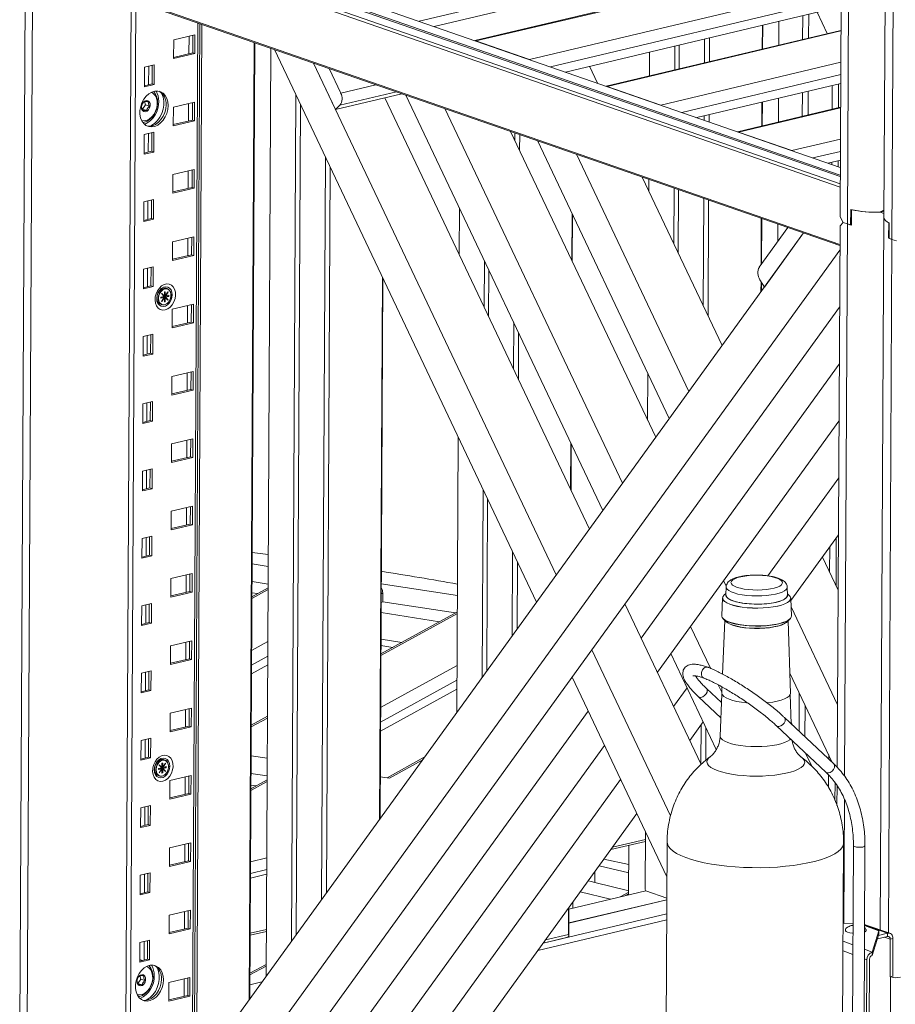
# Model space of a CAD drawing. Header units: millimetres. Extents: x 0 to 420, y 0 to 297.
# Tile 112 of 131: x 332 to 348, y 118 to 135. Entities that reach past the tile are written whole.
import ezdxf

# ---------------------------------------------------------------- set-up
doc = ezdxf.new("R2010")
doc.units = ezdxf.units.MM

msp = doc.modelspace()

# ---------------------------------------------------------------- linework, layer by layer
at = {"color": 7, "linetype": 'Continuous', "lineweight": 18}
for p, q in [((347.455, 137.967), (347.42, 131.263)), ((346.662, 131.999), (333.606, 136.526)), ((346.663, 132.133), (333.835, 136.58)), ((346.661, 131.791), (333.289, 136.427)), ((333.345, 136.464), (346.661, 131.847)), ((346.662, 131.972), (333.56, 136.515)), ((332.519, 136.097), (332.403, 113.879)), ((332.532, 113.911), (332.647, 135.976)), ((333.284, 135.431), (346.656, 130.795)), ((346.656, 130.775), (333.34, 135.391)), ((339.613, 134.577), (343.457, 135.489)), ((344.486, 135.322), (340.319, 134.332)), ((346.658, 131.272), (346.68, 135.435)), ((334.354, 135.04), (334.248, 114.716)), ((341.893, 133.787), (346.677, 134.922)), ((346.435, 134.453), (346.259, 134.823)), ((345.596, 134.254), (345.598, 134.666)), ((346.009, 134.352), (346.012, 134.764)), ((346.113, 134.376), (346.115, 134.789)), ((335.448, 116.374), (335.543, 134.627)), ((335.582, 134.614), (335.487, 116.429)), ((346.675, 134.51), (342.598, 133.542)), ((345.31, 134.598), (345.308, 134.185)), ((345.317, 134.6), (345.315, 134.187)), ((335.092, 134.347), (335.09, 134.021)), ((335.459, 134.434), (335.092, 134.347)), ((335.358, 134.41), (335.356, 134.105)), ((335.421, 134.121), (335.423, 134.425)), ((335.457, 134.108), (335.459, 134.434)), ((336.49, 134.299), (336.403, 117.695)), ((336.413, 117.708), (336.499, 134.296)), ((340.338, 134.326), (341.265, 134.004)), ((344.307, 134.36), (344.305, 133.947)), ((344.392, 134.38), (344.39, 133.967)), ((336.78, 134.199), (336.696, 118.1)), ((341.39, 124.588), (336.839, 134.178)), ((343.351, 134.133), (343.349, 133.72)), ((343.79, 134.237), (343.788, 133.825)), ((343.868, 134.256), (343.866, 133.843)), ((335.09, 134.042), (335.421, 134.121)), ((335.09, 134.021), (335.457, 134.108)), ((335.421, 134.121), (335.457, 134.108)), ((334.585, 133.873), (334.583, 133.528)), ((334.753, 133.913), (334.585, 133.873)), ((334.657, 133.89), (334.656, 133.566)), ((334.715, 133.58), (334.717, 133.904)), ((334.751, 133.568), (334.753, 133.913)), ((337.517, 133.943), (337.899, 133.138)), ((337.517, 133.943), (341.732, 125.061)), ((337.99, 133.422), (337.788, 133.849)), ((342.311, 133.886), (342.45, 133.594)), ((334.583, 133.549), (334.715, 133.58)), ((334.583, 133.528), (334.751, 133.568)), ((334.583, 133.554), (334.591, 133.551)), ((334.715, 133.58), (334.751, 133.568)), ((342.618, 133.535), (343.545, 133.214)), ((344.172, 132.997), (346.671, 133.59)), ((346.106, 133.044), (346.108, 133.456)), ((346.519, 133.142), (346.521, 133.554)), ((346.632, 133.168), (346.634, 133.581)), ((334.599, 133.218), (334.584, 133.277)), ((337.214, 133.388), (337.138, 118.71)), ((337.899, 133.138), (339.051, 133.411)), ((338.756, 133.341), (342.307, 125.857)), ((342.541, 126.18), (339.122, 133.387)), ((345.589, 132.921), (345.591, 133.333)), ((346.003, 133.019), (346.005, 133.432)), ((334.55, 133.142), (334.599, 133.218)), ((334.55, 133.142), (334.622, 133.117)), ((334.599, 133.218), (334.671, 133.193)), ((335.085, 133.178), (335.084, 132.853)), ((335.453, 133.266), (335.085, 133.178)), ((335.351, 133.242), (335.35, 132.937)), ((335.415, 132.952), (335.417, 133.257)), ((335.451, 132.94), (335.453, 133.266)), ((337.291, 133.227), (337.216, 118.818)), ((337.899, 133.138), (337.978, 133.21)), ((339.799, 133.152), (342.883, 126.653)), ((346.668, 133.177), (344.877, 132.752)), ((345.303, 133.265), (345.301, 132.852)), ((345.31, 133.267), (345.308, 132.854)), ((335.084, 132.874), (335.415, 132.952)), ((335.084, 132.853), (335.451, 132.94)), ((335.415, 132.952), (335.451, 132.94)), ((344.3, 133.027), (344.3, 132.952)), ((344.385, 133.047), (344.384, 132.923)), ((334.579, 132.704), (334.577, 132.359)), ((334.747, 132.744), (334.579, 132.704)), ((334.651, 132.721), (334.65, 132.398)), ((334.709, 132.412), (334.711, 132.736)), ((334.745, 132.399), (334.747, 132.744)), ((340.94, 132.756), (343.459, 127.448)), ((341.013, 132.731), (341.012, 132.605)), ((341.097, 132.702), (341.096, 132.429)), ((343.693, 127.772), (341.404, 132.596)), ((344.897, 132.745), (345.824, 132.424)), ((334.577, 132.381), (334.709, 132.412)), ((334.577, 132.359), (334.745, 132.399)), ((334.709, 132.412), (334.745, 132.399)), ((337.725, 132.312), (337.658, 119.429)), ((342.081, 132.361), (344.035, 128.244)), ((346.451, 132.206), (346.664, 132.257)), ((346.627, 132.145), (346.627, 132.248)), ((335.447, 132.097), (335.079, 132.01)), ((335.409, 131.784), (335.411, 132.089)), ((335.445, 131.772), (335.447, 132.097)), ((337.808, 132.136), (337.743, 119.547)), ((346.514, 132.185), (346.514, 132.221)), ((335.079, 132.01), (335.078, 131.684)), ((335.345, 132.073), (335.344, 131.769)), ((343.223, 131.965), (344.61, 129.04)), ((343.34, 131.924), (343.339, 131.72)), ((335.078, 131.706), (335.409, 131.784)), ((335.078, 131.684), (335.445, 131.772)), ((335.409, 131.784), (335.445, 131.772)), ((343.778, 131.773), (343.773, 130.806)), ((343.855, 131.746), (343.849, 130.645)), ((334.741, 131.576), (334.573, 131.536)), ((334.703, 131.244), (334.705, 131.567)), ((334.739, 131.231), (334.741, 131.576)), ((344.293, 131.594), (344.283, 129.73)), ((344.377, 131.565), (344.367, 129.554)), ((334.573, 131.536), (334.571, 131.191)), ((334.645, 131.553), (334.644, 131.229)), ((340.051, 131.428), (340.047, 130.62)), ((346.842, 131.134), (346.844, 131.402)), ((346.859, 131.398), (346.858, 131.13)), ((334.571, 131.212), (334.703, 131.244)), ((334.571, 131.191), (334.739, 131.231)), ((334.703, 131.244), (334.739, 131.231)), ((342.007, 131.325), (342.003, 130.517)), ((342.014, 131.31), (342.01, 130.502)), ((345.292, 131.248), (345.288, 130.446)), ((345.3, 131.245), (345.295, 130.456)), ((346.71, 131.178), (346.658, 131.272)), ((347.421, 131.374), (347.353, 131.358)), ((347.42, 131.263), (347.356, 118.9)), ((345.753, 131.088), (345.257, 130.403)), ((345.578, 130.847), (345.58, 131.148)), ((346.609, 121.721), (346.658, 131.119)), ((346.658, 131.119), (346.71, 131.178)), ((346.71, 131.178), (346.787, 131.151)), ((346.858, 131.138), (346.842, 131.134)), ((347.503, 131.175), (347.502, 130.907)), ((347.512, 130.902), (347.513, 131.17)), ((346.024, 130.994), (334.089, 114.496)), ((335.441, 130.929), (335.073, 130.842)), ((335.339, 130.905), (335.338, 130.6)), ((335.403, 130.616), (335.404, 130.92)), ((335.439, 130.603), (335.441, 130.929)), ((345.345, 130.056), (346.024, 130.994)), ((347.512, 130.91), (347.502, 130.907)), ((347.637, 130.856), (347.559, 130.883)), ((335.073, 130.842), (335.072, 130.516)), ((334.766, 114.261), (346.655, 130.696)), ((335.072, 130.537), (335.403, 130.616)), ((335.072, 130.516), (335.439, 130.603)), ((335.403, 130.616), (335.439, 130.603)), ((334.567, 130.367), (334.565, 130.023)), ((334.735, 130.407), (334.567, 130.367)), ((334.639, 130.385), (334.637, 130.061)), ((334.697, 130.075), (334.699, 130.399)), ((334.733, 130.063), (334.735, 130.407)), ((340.485, 130.513), (340.481, 129.706)), ((338.715, 130.225), (338.666, 120.823)), ((338.722, 130.21), (338.674, 120.833)), ((340.562, 130.352), (340.557, 129.544)), ((334.565, 130.044), (334.697, 130.075)), ((334.565, 130.023), (334.733, 130.063)), ((334.697, 130.075), (334.733, 130.063)), ((334.982, 130.026), (334.959, 130.034)), ((345.267, 130.183), (345.345, 130.056)), ((345.287, 130.151), (345.286, 129.974)), ((345.294, 130.139), (345.293, 129.984)), ((334.927, 129.894), (334.868, 129.88)), ((334.868, 129.876), (334.904, 129.884)), ((334.868, 129.88), (334.868, 129.861)), ((334.868, 129.861), (334.927, 129.875)), ((334.927, 129.875), (334.88, 129.806)), ((334.883, 129.944), (334.881, 129.941)), ((334.881, 129.941), (334.927, 129.894)), ((334.929, 129.897), (334.883, 129.944)), ((334.883, 129.803), (334.929, 129.873)), ((334.904, 129.884), (334.917, 129.88)), ((334.914, 129.879), (334.917, 129.88)), ((334.927, 129.875), (334.914, 129.879)), ((334.917, 129.88), (334.917, 129.879)), ((334.919, 129.888), (334.98, 129.902)), ((334.919, 129.878), (334.919, 129.888)), ((334.919, 129.888), (334.932, 129.883)), ((334.929, 129.897), (334.921, 129.9)), ((334.926, 129.874), (334.929, 129.873)), ((334.93, 129.971), (334.929, 129.897)), ((334.929, 129.873), (334.929, 129.799)), ((334.945, 129.975), (334.93, 129.971)), ((334.93, 129.903), (334.932, 129.903)), ((334.932, 129.905), (334.945, 129.901)), ((334.932, 129.903), (334.932, 129.905)), ((334.934, 129.903), (334.932, 129.903)), ((334.932, 129.883), (334.934, 129.884)), ((334.932, 129.881), (334.932, 129.883)), ((334.945, 129.876), (334.932, 129.881)), ((334.934, 129.903), (334.935, 129.904)), ((334.947, 129.899), (334.934, 129.903)), ((334.934, 129.884), (334.947, 129.879)), ((334.94, 129.878), (334.934, 129.884)), ((334.944, 129.802), (334.945, 129.876)), ((334.945, 129.901), (334.945, 129.975)), ((334.992, 129.97), (334.945, 129.901)), ((334.945, 129.876), (334.991, 129.829)), ((334.947, 129.899), (334.994, 129.968)), ((335.006, 129.913), (334.947, 129.899)), ((334.947, 129.879), (335.006, 129.894)), ((334.993, 129.832), (334.947, 129.879)), ((334.98, 129.902), (334.98, 129.907)), ((334.98, 129.902), (335.006, 129.894)), ((334.991, 129.969), (334.994, 129.968)), ((334.994, 129.968), (334.992, 129.97)), ((335.006, 129.894), (335.006, 129.913)), ((334.864, 129.758), (334.887, 129.75)), ((334.88, 129.806), (334.883, 129.803)), ((334.929, 129.808), (334.944, 129.802)), ((334.929, 129.799), (334.944, 129.802)), ((334.985, 129.835), (334.993, 129.832)), ((334.991, 129.829), (334.993, 129.832)), ((335.435, 129.76), (335.067, 129.673)), ((335.333, 129.736), (335.332, 129.432)), ((335.397, 129.447), (335.398, 129.752)), ((335.433, 129.435), (335.435, 129.76)), ((335.623, 114.464), (346.65, 129.708)), ((335.067, 129.673), (335.066, 129.348)), ((335.066, 129.369), (335.397, 129.447)), ((335.066, 129.348), (335.433, 129.435)), ((335.397, 129.447), (335.433, 129.435)), ((340.996, 129.438), (340.991, 128.63)), ((334.56, 129.199), (334.559, 128.854)), ((334.729, 129.239), (334.56, 129.199)), ((334.633, 129.216), (334.631, 128.893)), ((334.691, 128.907), (334.693, 129.23)), ((334.727, 128.894), (334.729, 129.239)), ((341.079, 129.261), (341.075, 128.454)), ((334.559, 128.875), (334.691, 128.907)), ((334.559, 128.854), (334.727, 128.894)), ((334.691, 128.907), (334.727, 128.894)), ((343.205, 123.964), (346.645, 128.719)), ((335.061, 128.505), (335.06, 128.179)), ((335.428, 128.592), (335.061, 128.505)), ((335.327, 128.568), (335.326, 128.263)), ((335.391, 128.279), (335.392, 128.583)), ((335.427, 128.266), (335.428, 128.592)), ((343.322, 128.553), (343.318, 127.745)), ((335.06, 128.2), (335.391, 128.279)), ((335.06, 128.179), (335.427, 128.266)), ((335.391, 128.279), (335.427, 128.266)), ((334.554, 128.031), (334.553, 127.686)), ((334.723, 128.071), (334.554, 128.031)), ((334.627, 128.048), (334.625, 127.724)), ((334.685, 127.738), (334.687, 128.062)), ((334.721, 127.726), (334.723, 128.071)), ((334.553, 127.707), (334.685, 127.738)), ((334.553, 127.686), (334.721, 127.726)), ((334.685, 127.738), (334.721, 127.726)), ((343.487, 123.372), (346.64, 127.731)), ((335.055, 127.336), (335.053, 127.011)), ((335.422, 127.424), (335.055, 127.336)), ((335.321, 127.4), (335.32, 127.095)), ((335.385, 127.111), (335.386, 127.415)), ((335.421, 127.098), (335.422, 127.424)), ((340.031, 127.453), (340.006, 122.675)), ((341.986, 127.35), (341.982, 126.542)), ((341.993, 127.335), (341.989, 126.527)), ((335.053, 127.011), (335.421, 127.098)), ((335.054, 127.032), (335.385, 127.111)), ((335.385, 127.111), (335.421, 127.098)), ((334.548, 126.862), (334.547, 126.517)), ((334.717, 126.902), (334.548, 126.862)), ((334.621, 126.879), (334.619, 126.556)), ((334.679, 126.57), (334.68, 126.894)), ((334.715, 126.557), (334.717, 126.902)), ((345.406, 125.044), (346.635, 126.743)), ((334.547, 126.539), (334.679, 126.57)), ((334.547, 126.517), (334.715, 126.557)), ((334.679, 126.57), (334.715, 126.557)), ((340.464, 126.538), (340.448, 123.286)), ((340.541, 126.377), (340.526, 123.393)), ((335.049, 126.168), (335.047, 125.842)), ((335.416, 126.255), (335.049, 126.168)), ((335.315, 126.231), (335.313, 125.927)), ((335.379, 125.942), (335.38, 126.247)), ((335.415, 125.93), (335.416, 126.255)), ((335.047, 125.864), (335.379, 125.942)), ((335.047, 125.842), (335.415, 125.93)), ((335.379, 125.942), (335.415, 125.93)), ((345.805, 124.614), (346.63, 125.754)), ((334.542, 125.694), (334.54, 125.349)), ((334.711, 125.734), (334.542, 125.694)), ((334.615, 125.711), (334.613, 125.387)), ((334.673, 125.402), (334.674, 125.725)), ((334.709, 125.389), (334.711, 125.734)), ((346.589, 124.871), (346.593, 125.704)), ((336.734, 125.413), (336.453, 125.451)), ((340.975, 125.463), (340.967, 124.004)), ((346.477, 125.106), (346.48, 125.547)), ((334.54, 125.349), (334.709, 125.389)), ((334.541, 125.37), (334.673, 125.402)), ((334.673, 125.402), (334.709, 125.389)), ((336.733, 125.208), (336.452, 125.252)), ((341.059, 125.287), (341.052, 124.122)), ((346.352, 125.37), (346.625, 124.795)), ((335.41, 125.087), (335.043, 125)), ((335.372, 124.774), (335.374, 125.078)), ((335.409, 124.761), (335.41, 125.087)), ((335.043, 125), (335.041, 124.674)), ((335.309, 125.063), (335.307, 124.758)), ((336.731, 124.902), (336.451, 124.945)), ((340.016, 124.703), (338.695, 124.906)), ((344.638, 124.964), (344.684, 124.867)), ((335.041, 124.695), (335.372, 124.774)), ((335.041, 124.674), (335.409, 124.761)), ((335.372, 124.774), (335.409, 124.761)), ((336.731, 124.838), (336.449, 124.683)), ((336.546, 124.736), (336.45, 124.751)), ((338.719, 124.596), (338.72, 124.749)), ((344.676, 124.736), (344.649, 124.714)), ((344.681, 124.853), (344.675, 124.712)), ((345.746, 124.706), (345.742, 124.847)), ((345.772, 124.708), (345.745, 124.731)), ((334.704, 124.565), (334.536, 124.525)), ((334.667, 124.233), (334.668, 124.557)), ((334.703, 124.221), (334.704, 124.565)), ((338.693, 124.581), (338.719, 124.596)), ((339.983, 124.401), (338.719, 124.596)), ((342.924, 124.557), (344.246, 121.773)), ((344.617, 124.661), (344.604, 124.351)), ((345.813, 124.345), (345.804, 124.654)), ((334.536, 124.525), (334.534, 124.181)), ((334.609, 124.543), (334.607, 124.219)), ((340.015, 124.419), (338.688, 123.689)), ((339.706, 124.249), (338.692, 124.406)), ((345.808, 124.507), (346.614, 122.808)), ((334.534, 124.202), (334.667, 124.233)), ((334.534, 124.181), (334.703, 124.221)), ((334.667, 124.233), (334.703, 124.221)), ((344.657, 124.272), (344.618, 123.34)), ((344.628, 124.3), (344.68, 124.249)), ((345.737, 124.243), (345.789, 124.294)), ((345.799, 123.005), (345.76, 124.266)), ((344.062, 124.168), (344.408, 123.44)), ((335.404, 123.918), (335.037, 123.831)), ((335.303, 123.894), (335.301, 123.59)), ((335.366, 123.605), (335.368, 123.91)), ((335.402, 123.593), (335.404, 123.918)), ((338.69, 123.946), (339.053, 123.89)), ((335.037, 123.831), (335.035, 123.506)), ((338.893, 123.802), (338.689, 123.834)), ((342.348, 123.761), (343.716, 120.88)), ((335.035, 123.527), (335.366, 123.605)), ((335.035, 123.506), (335.402, 123.593)), ((335.366, 123.605), (335.402, 123.593)), ((344.51, 122.031), (343.721, 123.695)), ((334.698, 123.397), (334.53, 123.357)), ((334.603, 123.374), (334.601, 123.051)), ((334.661, 123.065), (334.662, 123.388)), ((334.697, 123.052), (334.698, 123.397)), ((336.442, 123.344), (336.724, 123.499)), ((334.53, 123.357), (334.528, 123.012)), ((343.653, 119.819), (342.007, 123.288)), ((346.524, 121.806), (345.788, 123.357)), ((334.528, 123.033), (334.661, 123.065)), ((334.528, 123.012), (334.697, 123.052)), ((334.661, 123.065), (334.697, 123.052)), ((338.681, 122.35), (340.008, 123.08)), ((343.768, 122.779), (344.002, 123.103)), ((344.602, 122.845), (344.34, 123.091)), ((344.544, 123.153), (344.605, 123.023)), ((344.609, 123.117), (344.605, 123.012)), ((344.203, 122.945), (344.591, 122.58)), ((344.608, 122.992), (344.578, 122.265)), ((345.811, 122.475), (345.795, 122.986)), ((345.947, 122.348), (345.951, 123.014)), ((335.398, 122.75), (335.031, 122.663)), ((335.297, 122.726), (335.295, 122.421)), ((335.36, 122.437), (335.362, 122.741)), ((335.396, 122.424), (335.398, 122.75)), ((336.48, 114.668), (342.288, 122.696)), ((346.05, 122.251), (346.053, 122.799)), ((335.031, 122.663), (335.029, 122.337)), ((336.719, 122.607), (336.438, 122.452)), ((344.049, 122.187), (344.283, 122.51)), ((346.551, 121.781), (345.694, 122.586)), ((335.029, 122.358), (335.36, 122.437)), ((335.029, 122.337), (335.396, 122.424)), ((335.36, 122.437), (335.396, 122.424)), ((344.245, 122.458), (344.242, 121.781)), ((344.33, 122.412), (344.327, 121.844)), ((345.557, 122.44), (346.414, 121.635)), ((345.811, 122.493), (345.825, 122.462)), ((334.524, 122.189), (334.522, 121.844)), ((334.692, 122.229), (334.524, 122.189)), ((334.597, 122.206), (334.595, 121.882)), ((334.654, 121.896), (334.656, 122.22)), ((334.691, 121.884), (334.692, 122.229)), ((337.337, 114.871), (342.569, 122.103)), ((334.522, 121.865), (334.654, 121.896)), ((334.522, 121.844), (334.691, 121.884)), ((334.654, 121.896), (334.691, 121.884)), ((334.94, 121.847), (334.917, 121.855)), ((336.435, 121.922), (336.716, 121.879)), ((339.442, 121.896), (338.796, 121.541)), ((346.06, 121.968), (346.167, 121.742)), ((346.461, 121.866), (346.461, 121.939)), ((334.885, 121.715), (334.826, 121.701)), ((334.826, 121.697), (334.861, 121.705)), ((334.826, 121.701), (334.826, 121.682)), ((334.826, 121.682), (334.885, 121.696)), ((334.885, 121.696), (334.838, 121.627)), ((334.841, 121.766), (334.839, 121.762)), ((334.839, 121.762), (334.885, 121.715)), ((334.84, 121.625), (334.887, 121.694)), ((334.887, 121.718), (334.841, 121.766)), ((334.861, 121.705), (334.874, 121.701)), ((334.872, 121.701), (334.874, 121.701)), ((334.885, 121.696), (334.872, 121.701)), ((334.874, 121.701), (334.874, 121.7)), ((334.876, 121.709), (334.938, 121.724)), ((334.876, 121.699), (334.876, 121.709)), ((334.876, 121.709), (334.889, 121.705)), ((334.887, 121.718), (334.879, 121.721)), ((334.884, 121.695), (334.887, 121.694)), ((334.887, 121.694), (334.886, 121.62)), ((334.903, 121.796), (334.887, 121.792)), ((334.887, 121.792), (334.887, 121.718)), ((334.887, 121.725), (334.889, 121.724)), ((334.889, 121.727), (334.902, 121.722)), ((334.889, 121.724), (334.889, 121.727)), ((334.892, 121.724), (334.889, 121.724)), ((334.889, 121.705), (334.891, 121.705)), ((334.889, 121.702), (334.889, 121.705)), ((334.902, 121.697), (334.889, 121.702)), ((334.891, 121.705), (334.904, 121.701)), ((334.897, 121.699), (334.891, 121.705)), ((334.892, 121.724), (334.892, 121.726)), ((334.904, 121.72), (334.892, 121.724)), ((334.902, 121.722), (334.903, 121.796)), ((334.949, 121.791), (334.902, 121.722)), ((334.902, 121.624), (334.902, 121.697)), ((334.902, 121.697), (334.948, 121.65)), ((334.904, 121.72), (334.951, 121.789)), ((334.963, 121.734), (334.904, 121.72)), ((334.904, 121.701), (334.963, 121.715)), ((334.95, 121.654), (334.904, 121.701)), ((334.938, 121.724), (334.938, 121.728)), ((334.938, 121.724), (334.963, 121.715)), ((334.942, 121.656), (334.95, 121.654)), ((334.948, 121.79), (334.951, 121.789)), ((334.948, 121.65), (334.95, 121.654)), ((334.951, 121.789), (334.949, 121.791)), ((334.963, 121.715), (334.963, 121.734)), ((334.821, 121.579), (334.844, 121.571)), ((334.838, 121.627), (334.84, 121.625)), ((334.886, 121.62), (334.902, 121.624)), ((334.887, 121.629), (334.902, 121.624)), ((335.025, 121.494), (335.023, 121.169)), ((335.392, 121.582), (335.025, 121.494)), ((335.291, 121.558), (335.289, 121.253)), ((335.354, 121.269), (335.356, 121.573)), ((335.39, 121.256), (335.392, 121.582)), ((336.714, 121.504), (336.432, 121.349)), ((336.433, 121.616), (336.714, 121.573)), ((338.194, 115.075), (342.85, 121.511)), ((338.677, 121.559), (338.838, 121.534)), ((346.458, 121.374), (346.459, 121.59)), ((336.432, 121.411), (336.52, 121.398)), ((346.57, 121.152), (346.571, 121.455)), ((346.605, 121.062), (346.607, 121.405)), ((335.023, 121.19), (335.354, 121.269)), ((335.023, 121.169), (335.39, 121.256)), ((335.354, 121.269), (335.39, 121.256)), ((334.518, 121.02), (334.516, 120.675)), ((334.686, 121.06), (334.518, 121.02)), ((334.591, 121.037), (334.589, 120.714)), ((334.648, 120.728), (334.65, 121.052)), ((334.684, 120.715), (334.686, 121.06)), ((339.051, 115.278), (343.131, 120.918)), ((334.516, 120.697), (334.648, 120.728)), ((334.516, 120.675), (334.684, 120.715)), ((334.648, 120.728), (334.684, 120.715)), ((342.711, 120.337), (343.28, 120.472)), ((343.281, 120.603), (343.276, 119.603)), ((335.019, 120.326), (335.017, 120)), ((335.386, 120.413), (335.019, 120.326)), ((335.285, 120.389), (335.283, 120.085)), ((335.348, 120.1), (335.35, 120.405)), ((335.384, 120.088), (335.386, 120.413)), ((342.68, 120.295), (343.28, 120.437)), ((342.989, 119.509), (342.994, 120.369)), ((343.656, 120.429), (343.623, 113.916)), ((346.686, 113.901), (346.72, 120.413)), ((346.891, 120.363), (346.856, 113.598)), ((347.056, 113.597), (347.091, 120.362)), ((336.425, 120.084), (336.707, 120.151)), ((342.992, 120.035), (342.559, 120.128)), ((335.017, 120.022), (335.348, 120.1)), ((335.017, 120), (335.384, 120.088)), ((335.348, 120.1), (335.384, 120.088)), ((336.424, 119.881), (336.706, 119.948)), ((342.991, 119.888), (342.476, 120.012)), ((334.512, 119.852), (334.51, 119.507)), ((334.68, 119.892), (334.512, 119.852)), ((334.585, 119.869), (334.583, 119.545)), ((334.642, 119.56), (334.644, 119.883)), ((334.678, 119.547), (334.68, 119.892)), ((336.424, 119.801), (336.705, 119.868)), ((342.99, 119.581), (342.4, 119.723)), ((343.276, 119.603), (343.288, 119.58)), ((334.51, 119.528), (334.642, 119.56)), ((334.51, 119.507), (334.678, 119.547)), ((334.642, 119.56), (334.678, 119.547)), ((343.288, 119.58), (341.951, 119.262)), ((342.675, 119.434), (342.149, 119.561)), ((342.99, 119.555), (342.842, 119.474)), ((343.288, 119.58), (343.651, 119.454)), ((341.944, 119.277), (341.942, 118.822)), ((341.951, 119.287), (341.949, 118.789)), ((341.95, 119.021), (343.651, 119.425)), ((343.651, 119.422), (341.95, 119.019)), ((335.013, 119.158), (335.011, 118.832)), ((335.38, 119.245), (335.013, 119.158)), ((335.279, 119.221), (335.277, 118.916)), ((335.342, 118.932), (335.344, 119.236)), ((335.378, 118.919), (335.38, 119.245)), ((341.507, 118.673), (343.65, 119.181)), ((335.011, 118.853), (335.342, 118.932)), ((335.011, 118.832), (335.378, 118.919)), ((335.342, 118.932), (335.378, 118.919)), ((343.649, 119.075), (341.414, 118.544)), ((346.713, 119.019), (346.884, 119.011)), ((347.334, 118.885), (347.084, 118.978)), ((347.524, 118.842), (347.112, 118.985)), ((336.419, 118.843), (336.7, 118.91)), ((336.419, 118.809), (336.7, 118.875)), ((341.936, 118.775), (341.507, 118.673)), ((341.547, 118.729), (341.942, 118.822)), ((341.949, 118.789), (341.936, 118.775)), ((341.942, 118.822), (341.949, 118.789)), ((347.334, 118.885), (347.219, 118.516)), ((347.334, 118.827), (347.219, 118.459)), ((347.485, 118.786), (347.307, 118.744)), ((347.485, 118.843), (347.327, 118.806)), ((347.334, 118.827), (347.334, 118.885)), ((347.485, 118.786), (347.485, 118.843)), ((347.576, 118.75), (347.531, 118.739)), ((347.573, 118.099), (347.576, 118.75)), ((334.506, 118.683), (334.504, 118.339)), ((334.674, 118.723), (334.506, 118.683)), ((334.578, 118.701), (334.577, 118.377)), ((334.636, 118.391), (334.638, 118.715)), ((334.672, 118.379), (334.674, 118.723)), ((347.527, 118.088), (347.531, 118.739)), ((347.219, 118.459), (347.219, 118.516)), ((334.504, 118.36), (334.636, 118.391)), ((334.504, 118.384), (334.545, 118.37)), ((334.504, 118.339), (334.672, 118.379)), ((334.636, 118.391), (334.672, 118.379)), ((336.697, 118.303), (336.415, 118.148)), ((347.124, 118.381), (347.109, 115.546)), ((347.156, 115.556), (347.171, 118.391)), ((334.52, 118.046), (334.506, 118.108)), ((335.374, 118.076), (335.007, 117.989)), ((335.336, 117.763), (335.338, 118.068)), ((335.372, 117.751), (335.374, 118.076)), ((347.573, 118.099), (347.527, 118.088)), ((347.537, 118.084), (347.527, 118.088)), ((347.529, 116.552), (347.537, 118.084)), ((347.583, 118.095), (347.537, 118.084)), ((347.583, 118.095), (347.573, 118.099)), ((334.469, 117.971), (334.52, 118.046)), ((334.469, 117.971), (334.542, 117.946)), ((334.52, 118.046), (334.592, 118.021)), ((335.007, 117.989), (335.005, 117.664)), ((335.273, 118.052), (335.271, 117.748)), ((336.622, 117.997), (336.414, 117.948)), ((335.005, 117.685), (335.336, 117.763)), ((335.005, 117.664), (335.372, 117.751)), ((335.336, 117.763), (335.372, 117.751))]:
    msp.add_line(p, q, dxfattribs=at)
at = {"color": 8, "linetype": 'Continuous', "lineweight": 18}
for p, q in [((347.596, 138.001), (347.559, 130.883)), ((339.351, 134.668), (343.206, 135.583)), ((346.809, 135.435), (346.787, 131.151)), ((340.338, 134.326), (344.512, 135.316)), ((341.265, 134.004), (346.679, 135.289)), ((334.435, 135.012), (334.332, 115.3)), ((341.63, 133.878), (346.678, 135.076)), ((335.509, 134.639), (335.414, 116.327)), ((342.618, 133.535), (346.675, 134.499)), ((343.545, 133.214), (346.672, 133.956)), ((343.91, 133.087), (346.671, 133.743)), ((337.978, 133.21), (338.959, 133.443)), ((337.99, 133.422), (338.601, 133.567)), ((344.897, 132.745), (346.668, 133.166)), ((345.824, 132.424), (346.666, 132.624)), ((346.189, 132.297), (346.664, 132.41)), ((346.787, 131.151), (346.737, 121.569)), ((347.559, 130.883), (347.497, 118.851)), ((336.731, 124.808), (336.449, 124.653)), ((338.72, 124.749), (338.694, 124.735)), ((340.015, 124.389), (338.688, 123.66)), ((336.444, 123.75), (336.726, 123.905)), ((336.725, 123.652), (336.443, 123.497)), ((338.684, 122.757), (340.01, 123.487)), ((340.009, 123.233), (338.682, 122.504)), ((344.216, 122.937), (344.203, 122.945)), ((336.719, 122.577), (336.438, 122.422)), ((338.838, 121.534), (339.407, 121.847)), ((336.432, 121.319), (336.714, 121.474)), ((346.735, 121.17), (346.724, 119.019)), ((342.4, 119.723), (342.401, 119.908)), ((342.937, 119.496), (342.989, 119.525)), ((342.018, 119.379), (342.018, 119.278)), ((347.084, 118.982), (347.485, 118.843)), ((347.432, 118.773), (347.531, 118.739)), ((346.711, 118.706), (346.882, 118.642)), ((346.881, 118.471), (346.711, 118.535)), ((347.082, 118.567), (347.219, 118.516)), ((336.697, 118.273), (336.415, 118.118)), ((347.124, 118.381), (347.081, 118.397))]:
    msp.add_line(p, q, dxfattribs=at)
at = {"color": 7, "linetype": 'Continuous', "lineweight": 18, "flags": 128}
for points in [[(334.994, 133.205), (334.989, 133.269), (334.972, 133.328), (334.945, 133.378), (334.909, 133.418), (334.865, 133.444), (334.816, 133.457), (334.764, 133.456), (334.711, 133.439), (334.66, 133.41), (334.613, 133.367), (334.572, 133.315), (334.54, 133.255), (334.518, 133.189), (334.506, 133.122), (334.506, 133.056), (334.517, 132.993), (334.538, 132.939), (334.57, 132.893), (334.61, 132.86), (334.657, 132.84), (334.708, 132.835), (334.761, 132.844), (334.813, 132.867), (334.862, 132.903), (334.906, 132.95), (334.943, 133.007), (334.971, 133.07), (334.988, 133.137), (334.994, 133.205)], [(334.741, 133.45), (334.771, 133.413), (334.794, 133.365), (334.808, 133.308), (334.811, 133.247), (334.803, 133.184), (334.785, 133.122), (334.758, 133.063), (334.722, 133.012), (334.679, 132.969), (334.632, 132.937), (334.583, 132.918), (334.555, 132.913)], [(334.681, 133.24), (334.667, 133.27), (334.645, 133.288), (334.616, 133.293), (334.586, 133.282), (334.56, 133.259), (334.541, 133.226), (334.531, 133.188), (334.534, 133.151), (334.547, 133.121), (334.57, 133.103), (334.599, 133.098), (334.628, 133.109), (334.655, 133.132), (334.674, 133.165), (334.683, 133.203), (334.681, 133.24)], [(334.705, 133.436), (334.737, 133.416), (334.769, 133.381), (334.791, 133.336), (334.804, 133.284), (334.806, 133.226), (334.797, 133.168), (334.778, 133.11), (334.75, 133.057), (334.714, 133.012), (334.673, 132.977), (334.628, 132.953), (334.582, 132.943), (334.537, 132.946), (334.535, 132.946)], [(334.877, 133.426), (334.887, 133.409), (334.909, 133.349), (334.92, 133.283), (334.92, 133.212), (334.908, 133.14), (334.885, 133.069), (334.852, 133.004), (334.81, 132.946), (334.762, 132.898), (334.708, 132.862), (334.676, 132.847)], [(334.627, 132.851), (334.672, 132.847), (334.725, 132.856), (334.777, 132.879), (334.826, 132.915), (334.87, 132.963), (334.907, 133.02), (334.935, 133.083), (334.952, 133.15), (334.958, 133.217)], [(334.945, 129.66), (334.989, 129.678), (335.031, 129.708), (335.067, 129.75), (335.096, 129.8), (335.115, 129.855), (335.124, 129.912), (335.122, 129.967), (335.108, 130.017), (335.084, 130.059), (335.052, 130.089), (335.013, 130.107), (334.97, 130.11), (334.925, 130.1), (334.882, 130.076), (334.842, 130.039), (334.809, 129.993), (334.785, 129.94), (334.771, 129.884), (334.768, 129.827), (334.776, 129.774), (334.795, 129.728), (334.823, 129.692), (334.859, 129.668), (334.901, 129.657), (334.945, 129.66)], [(335.066, 129.921), (335.06, 129.872), (335.044, 129.824), (335.019, 129.782), (334.986, 129.748), (334.949, 129.726), (334.911, 129.717), (334.874, 129.722), (334.842, 129.74), (334.817, 129.77), (334.801, 129.81), (334.796, 129.857), (334.802, 129.906), (334.818, 129.953), (334.843, 129.996), (334.876, 130.029), (334.913, 130.052), (334.951, 130.061), (334.988, 130.056), (335.02, 130.038), (335.045, 130.007), (335.061, 129.967), (335.066, 129.921)], [(334.959, 130.034), (334.947, 130.037), (334.912, 130.035), (334.878, 130.02), (334.846, 129.993), (334.821, 129.956), (334.805, 129.914), (334.8, 129.869), (334.805, 129.827), (334.821, 129.792), (334.845, 129.767), (334.864, 129.758)], [(334.823, 129.861), (334.828, 129.906), (334.845, 129.948), (334.869, 129.985), (334.901, 130.012), (334.935, 130.027), (334.97, 130.029), (335.001, 130.016), (335.025, 129.991), (335.041, 129.956), (335.046, 129.914), (335.041, 129.87), (335.024, 129.827), (335, 129.79), (334.968, 129.763), (334.934, 129.748), (334.899, 129.746), (334.868, 129.759), (334.844, 129.784), (334.828, 129.819), (334.823, 129.861)], [(334.828, 129.861), (334.834, 129.818), (334.851, 129.783), (334.877, 129.759), (334.91, 129.749), (334.945, 129.753), (334.98, 129.773), (335.01, 129.804), (335.032, 129.845), (335.044, 129.89), (335.044, 129.935), (335.033, 129.974), (335.011, 130.004), (334.981, 130.022), (334.947, 130.024), (334.911, 130.012), (334.878, 129.986), (334.852, 129.95), (334.835, 129.907), (334.828, 129.861)], [(344.937, 125.028), (344.879, 125.013), (344.831, 124.995), (344.795, 124.974), (344.773, 124.952), (344.765, 124.929), (344.772, 124.906), (344.792, 124.884), (344.826, 124.863), (344.873, 124.844), (344.93, 124.828), (344.996, 124.814), (345.07, 124.805), (345.147, 124.799), (345.227, 124.797), (345.307, 124.8), (345.383, 124.806), (345.454, 124.817), (345.517, 124.831), (345.57, 124.848), (345.612, 124.867), (345.641, 124.888), (345.656, 124.911), (345.657, 124.934), (345.643, 124.957), (345.616, 124.979), (345.576, 124.999), (345.523, 125.016), (345.461, 125.031), (345.391, 125.043), (345.315, 125.05), (345.236, 125.054), (345.156, 125.054), (345.078, 125.049), (345.004, 125.041), (344.937, 125.028)], [(344.649, 124.714), (344.64, 124.705), (344.621, 124.679), (344.617, 124.653), (344.628, 124.626), (344.653, 124.6), (344.691, 124.575), (344.743, 124.553), (344.806, 124.533), (344.879, 124.516), (344.96, 124.502), (345.047, 124.492), (345.138, 124.487), (345.231, 124.485), (345.324, 124.488), (345.413, 124.494), (345.498, 124.505), (345.576, 124.519), (345.644, 124.537), (345.702, 124.558), (345.748, 124.581), (345.781, 124.606), (345.799, 124.632), (345.803, 124.659), (345.793, 124.685), (345.772, 124.708)], [(345.8, 124.653), (345.795, 124.63), (345.777, 124.604), (345.745, 124.58), (345.699, 124.557), (345.641, 124.536), (345.573, 124.519), (345.496, 124.504), (345.412, 124.494), (345.323, 124.487), (345.231, 124.484), (345.138, 124.486), (345.048, 124.492), (344.961, 124.501), (344.881, 124.515), (344.808, 124.532), (344.746, 124.552), (344.695, 124.574), (344.656, 124.599), (344.632, 124.624), (344.621, 124.651), (344.621, 124.659)], [(344.675, 124.712), (344.677, 124.697), (344.692, 124.672), (344.721, 124.648), (344.763, 124.625), (344.817, 124.605), (344.883, 124.587), (344.957, 124.573), (345.038, 124.562), (345.123, 124.556), (345.212, 124.553), (345.3, 124.555), (345.385, 124.561), (345.466, 124.571), (345.54, 124.584), (345.605, 124.601), (345.659, 124.621), (345.701, 124.643), (345.73, 124.667), (345.744, 124.692), (345.746, 124.706)], [(345.742, 124.704), (345.742, 124.703), (345.735, 124.678), (345.714, 124.654), (345.678, 124.631), (345.631, 124.61), (345.571, 124.592), (345.502, 124.576), (345.425, 124.565), (345.342, 124.557), (345.255, 124.553), (345.168, 124.553), (345.081, 124.558), (344.998, 124.567), (344.921, 124.579), (344.851, 124.595), (344.792, 124.614), (344.744, 124.635), (344.708, 124.658), (344.687, 124.683), (344.679, 124.708), (344.679, 124.71)], [(344.604, 124.351), (344.604, 124.347), (344.612, 124.32), (344.635, 124.294), (344.67, 124.27), (344.718, 124.247), (344.778, 124.226), (344.848, 124.208), (344.926, 124.194), (345.011, 124.183), (345.101, 124.175), (345.193, 124.172), (345.285, 124.173), (345.376, 124.178), (345.463, 124.187), (345.543, 124.2), (345.616, 124.216), (345.68, 124.235), (345.732, 124.256), (345.772, 124.28), (345.799, 124.306), (345.812, 124.332), (345.813, 124.345)], [(345.785, 124.296), (345.76, 124.276), (345.717, 124.253), (345.662, 124.232), (345.596, 124.214), (345.522, 124.199), (345.44, 124.187), (345.352, 124.179), (345.262, 124.175), (345.17, 124.175), (345.079, 124.179), (344.991, 124.188), (344.908, 124.199), (344.832, 124.215), (344.765, 124.233), (344.709, 124.254), (344.664, 124.278), (344.632, 124.302)], [(344.68, 124.249), (344.697, 124.234), (344.737, 124.211), (344.789, 124.19), (344.851, 124.172), (344.923, 124.156), (345.002, 124.145), (345.087, 124.137), (345.174, 124.133), (345.263, 124.133), (345.35, 124.137), (345.434, 124.145), (345.511, 124.157), (345.581, 124.172), (345.641, 124.191), (345.69, 124.212), (345.727, 124.235), (345.737, 124.243)], [(345.733, 124.245), (345.73, 124.243), (345.697, 124.219), (345.651, 124.198), (345.594, 124.179), (345.527, 124.163), (345.452, 124.15), (345.37, 124.141), (345.284, 124.136), (345.197, 124.135), (345.109, 124.138), (345.024, 124.145), (344.944, 124.156), (344.871, 124.17), (344.806, 124.187), (344.752, 124.208), (344.71, 124.23), (344.684, 124.251)], [(344.605, 123.012), (344.605, 123.004), (344.616, 122.977), (344.641, 122.951), (344.68, 122.926), (344.731, 122.903), (344.795, 122.883), (344.868, 122.866), (344.949, 122.852), (345.037, 122.842), (345.048, 122.842)], [(345.388, 122.843), (345.406, 122.844), (345.491, 122.855), (345.569, 122.87), (345.638, 122.888), (345.697, 122.908), (345.743, 122.932), (345.776, 122.957), (345.794, 122.983), (345.799, 123.005)], [(334.902, 121.482), (334.947, 121.499), (334.989, 121.53), (335.025, 121.571), (335.054, 121.621), (335.073, 121.676), (335.082, 121.733), (335.079, 121.788), (335.065, 121.838), (335.042, 121.88), (335.009, 121.91), (334.97, 121.928), (334.927, 121.932), (334.882, 121.921), (334.839, 121.897), (334.8, 121.861), (334.767, 121.815), (334.743, 121.762), (334.729, 121.705), (334.725, 121.649), (334.734, 121.596), (334.752, 121.549), (334.781, 121.513), (334.817, 121.489), (334.858, 121.478), (334.902, 121.482)], [(335.024, 121.742), (335.018, 121.693), (335.002, 121.646), (334.976, 121.603), (334.944, 121.57), (334.907, 121.547), (334.868, 121.538), (334.832, 121.543), (334.799, 121.561), (334.774, 121.592), (334.759, 121.632), (334.753, 121.678), (334.759, 121.727), (334.775, 121.775), (334.801, 121.817), (334.833, 121.851), (334.87, 121.873), (334.909, 121.882), (334.945, 121.877), (334.978, 121.859), (335.003, 121.828), (335.018, 121.788), (335.024, 121.742)], [(334.917, 121.855), (334.904, 121.858), (334.87, 121.857), (334.835, 121.842), (334.804, 121.814), (334.779, 121.778), (334.763, 121.735), (334.757, 121.69), (334.762, 121.648), (334.778, 121.613), (334.803, 121.588), (334.821, 121.579)], [(334.78, 121.682), (334.786, 121.727), (334.802, 121.77), (334.827, 121.806), (334.858, 121.834), (334.893, 121.849), (334.927, 121.85), (334.958, 121.838), (334.983, 121.812), (334.998, 121.777), (335.004, 121.735), (334.998, 121.691), (334.982, 121.648), (334.957, 121.611), (334.926, 121.584), (334.891, 121.569), (334.857, 121.568), (334.826, 121.58), (334.801, 121.605), (334.786, 121.64), (334.78, 121.682)], [(334.786, 121.682), (334.792, 121.639), (334.808, 121.604), (334.835, 121.58), (334.867, 121.57), (334.903, 121.575), (334.938, 121.594), (334.968, 121.625), (334.99, 121.666), (335.002, 121.711), (335.002, 121.756), (334.99, 121.795), (334.969, 121.825), (334.939, 121.843), (334.904, 121.846), (334.869, 121.833), (334.836, 121.808), (334.809, 121.771), (334.792, 121.728), (334.786, 121.682)], [(342.4, 119.723), (342.339, 119.738), (342.286, 119.75)], [(346.883, 118.841), (346.872, 118.842), (346.826, 118.849), (346.789, 118.86), (346.764, 118.873), (346.752, 118.887), (346.751, 118.892)], [(347.576, 118.75), (347.575, 118.772), (347.57, 118.793), (347.561, 118.81), (347.55, 118.825), (347.536, 118.836), (347.52, 118.843), (347.503, 118.845), (347.485, 118.843)], [(347.531, 118.739), (347.53, 118.75), (347.527, 118.76), (347.523, 118.769), (347.517, 118.777), (347.51, 118.782), (347.502, 118.786), (347.494, 118.787), (347.485, 118.786)], [(334.915, 118.035), (334.91, 118.099), (334.893, 118.158), (334.866, 118.208), (334.83, 118.248), (334.786, 118.274), (334.737, 118.287), (334.685, 118.286), (334.632, 118.269), (334.581, 118.24), (334.534, 118.197), (334.494, 118.145), (334.461, 118.085), (334.439, 118.019), (334.427, 117.952), (334.427, 117.885), (334.438, 117.823), (334.46, 117.769), (334.491, 117.723), (334.532, 117.69), (334.578, 117.67), (334.629, 117.665), (334.682, 117.674), (334.734, 117.697), (334.784, 117.733), (334.828, 117.78), (334.864, 117.837), (334.892, 117.9), (334.909, 117.967), (334.915, 118.035)], [(334.626, 118.266), (334.661, 118.243), (334.692, 118.207), (334.714, 118.162), (334.726, 118.109), (334.727, 118.051), (334.717, 117.993), (334.697, 117.936), (334.669, 117.883), (334.632, 117.839), (334.59, 117.804), (334.545, 117.782), (334.499, 117.772), (334.456, 117.776)], [(334.662, 118.28), (334.663, 118.279), (334.694, 118.239), (334.717, 118.19), (334.73, 118.133), (334.732, 118.071), (334.723, 118.008), (334.704, 117.946), (334.676, 117.888), (334.639, 117.837), (334.596, 117.795), (334.549, 117.765), (334.5, 117.747), (334.476, 117.743)], [(334.798, 118.256), (334.808, 118.239), (334.83, 118.179), (334.841, 118.113), (334.841, 118.042), (334.829, 117.97), (334.806, 117.899), (334.773, 117.834), (334.731, 117.776), (334.683, 117.728), (334.629, 117.692), (334.597, 117.677)], [(334.603, 118.068), (334.589, 118.098), (334.567, 118.118), (334.539, 118.123), (334.509, 118.113), (334.482, 118.09), (334.462, 118.057), (334.453, 118.02), (334.455, 117.983), (334.468, 117.953), (334.49, 117.933), (334.518, 117.928), (334.548, 117.938), (334.575, 117.961), (334.595, 117.994), (334.604, 118.031), (334.603, 118.068)], [(334.548, 117.681), (334.593, 117.677), (334.646, 117.686), (334.698, 117.709), (334.747, 117.745), (334.791, 117.793), (334.828, 117.85), (334.856, 117.913), (334.873, 117.98), (334.879, 118.047)]]:
    msp.add_lwpolyline(points, dxfattribs=at)
at = {"color": 8, "linetype": 'Continuous', "lineweight": 18, "flags": 128}
for points in [[(344.681, 124.852), (344.683, 124.838), (344.697, 124.813), (344.726, 124.789), (344.768, 124.767), (344.822, 124.747), (344.886, 124.729), (344.96, 124.715), (345.04, 124.705), (345.125, 124.698), (345.212, 124.696), (345.3, 124.697), (345.384, 124.703), (345.465, 124.713), (345.538, 124.726), (345.602, 124.743), (345.656, 124.763), (345.697, 124.785), (345.726, 124.809), (345.74, 124.833), (345.742, 124.847)], [(344.34, 123.091), (344.345, 123.084), (344.353, 123.059), (344.349, 123.028), (344.333, 122.995), (344.307, 122.966), (344.276, 122.944), (344.244, 122.934), (344.216, 122.937)], [(345.557, 122.44), (345.571, 122.431), (345.598, 122.429), (345.63, 122.439), (345.661, 122.46), (345.687, 122.49), (345.703, 122.523), (345.708, 122.554), (345.699, 122.579), (345.694, 122.586)], [(344.578, 122.265), (344.579, 122.254), (344.591, 122.227), (344.617, 122.2), (344.657, 122.175), (344.709, 122.152)], [(344.709, 122.152), (344.773, 122.132), (344.847, 122.114), (344.929, 122.1), (345.018, 122.09), (345.111, 122.083), (345.205, 122.081), (345.3, 122.083), (345.392, 122.089), (345.48, 122.099), (345.561, 122.113), (345.633, 122.131), (345.695, 122.151), (345.746, 122.174), (345.784, 122.199), (345.799, 122.213)], [(344.405, 121.906), (344.374, 121.878), (344.353, 121.847), (344.347, 121.815), (344.355, 121.783), (344.377, 121.752), (344.414, 121.721), (344.464, 121.693), (344.527, 121.666)], [(344.527, 121.666), (344.6, 121.642), (344.685, 121.62), (344.777, 121.603), (344.877, 121.588), (344.983, 121.578), (345.092, 121.571), (345.203, 121.569), (345.314, 121.571), (345.422, 121.577), (345.527, 121.587), (345.626, 121.601), (345.718, 121.618), (345.801, 121.639), (345.874, 121.663), (345.934, 121.689), (345.983, 121.718), (346.018, 121.748), (346.038, 121.779), (346.045, 121.811), (346.036, 121.843), (346.014, 121.874), (345.987, 121.898)], [(346.414, 121.635), (346.428, 121.626), (346.456, 121.624), (346.488, 121.634), (346.519, 121.655), (346.544, 121.685), (346.561, 121.718), (346.565, 121.749), (346.557, 121.774), (346.551, 121.781)], [(343.656, 120.429), (343.662, 120.392), (343.681, 120.349), (343.715, 120.308), (343.762, 120.267), (343.822, 120.228), (343.896, 120.19), (343.981, 120.155)], [(343.981, 120.155), (344.078, 120.123), (344.185, 120.093), (344.301, 120.066), (344.426, 120.042), (344.558, 120.022), (344.695, 120.006), (344.838, 119.993), (344.983, 119.985), (345.131, 119.981), (345.279, 119.98), (345.426, 119.984), (345.571, 119.992), (345.712, 120.004), (345.849, 120.02), (345.979, 120.04), (346.102, 120.063), (346.216, 120.089), (346.321, 120.119), (346.415, 120.151), (346.498, 120.186), (346.569, 120.223), (346.626, 120.262), (346.671, 120.303), (346.701, 120.344), (346.717, 120.386), (346.72, 120.413)], [(346.891, 120.363), (346.895, 120.355), (346.912, 120.345)], [(346.912, 120.345), (346.942, 120.337), (346.979, 120.334), (347.018, 120.334), (347.053, 120.339), (347.078, 120.348), (347.09, 120.358), (347.091, 120.362)]]:
    msp.add_lwpolyline(points, dxfattribs=at)
at = {"color": 7, "linetype": 'Continuous', "lineweight": 18}
for centre, radius, start, end in [((334.486, 133.288), 0.345, 358.4773, 29.5194), ((334.711, 133.24), 0.248, 354.7052, 59.9058), ((334.402, 133.267), 0.43, 295.3216, 1.6117), ((337.821, 133.326), 0.194, 323.4897, 29.7351), ((347.251, 133.12), 1.765, 256.6712, 273.3223), ((347.252, 133.151), 1.796, 257.3618, 273.2264), ((347.539, 131.292), 0.123, 193.6158, 252.8501), ((347.543, 131.293), 0.127, 193.6511, 256.5072), ((347.055, 131.934), 0.827, 251.0754, 256.1887), ((347.045, 131.901), 0.793, 251.0103, 255.211), ((347.723, 131.363), 0.507, 244.0936, 251.1854), ((347.733, 131.39), 0.536, 245.6122, 251.0655), ((345.447, 130.301), 0.215, 151.8573, 213.5076), ((325.414, 41.699), 84.475, 80.04544, 80.95419), ((338.538, 124.748), 0.182, 0.2152, 30.7713), ((344.344, 123.383), 0.0782, 75.263, 153.7042), ((344.345, 123.381), 0.0796, 73.2611, 152.6422), ((347.09, 118.922), 0.0666, 71.0576, 95.4461), ((347.071, 118.902), 0.0414, 286.5236, 342.8665), ((347.263, 118.384), 0.139, 108.2873, 181.6421), ((347.24, 118.393), 0.0694, 108.2912, 181.6382), ((334.407, 118.118), 0.345, 358.4775, 29.5191), ((334.633, 118.07), 0.248, 354.7056, 59.9058), ((334.323, 118.097), 0.43, 295.3217, 1.6117), ((347.632, 118.419), 0.348, 254.2427, 282.3746)]:
    msp.add_arc(centre, radius, start, end, dxfattribs=at)
for centre, major_axis, ratio, start_param, end_param in [((347.245, 131.03), (0.588, 0.416), 0.307983, 1.059586, 1.175122), ((347.25, 132.026), (-0.473, 0.668), 0.547208, 2.402342, 2.517878)]:
    msp.add_ellipse(centre, major_axis=major_axis, ratio=ratio, start_param=start_param, end_param=end_param, dxfattribs=at)
for points, knots in [([(334.583, 133.277), (334.573, 133.268), (334.555, 133.251), (334.54, 133.224), (334.536, 133.209), (334.534, 133.202)], [0, 0, 0, 0, 0.439142, 0.751369, 1, 1, 1, 1]), ([(334.652, 133.273), (334.638, 133.275), (334.616, 133.278), (334.594, 133.279), (334.586, 133.278), (334.583, 133.277)], [0, 0, 0, 0, 0.439116, 0.751371, 1, 1, 1, 1]), ([(334.671, 133.193), (334.669, 133.196), (334.662, 133.21), (334.652, 133.234), (334.65, 133.257), (334.651, 133.269), (334.652, 133.273)], [0, 0, 0, 0, 0.130495, 0.481052, 0.815297, 1, 1, 1, 1]), ([(334.534, 133.202), (334.534, 133.198), (334.532, 133.186), (334.535, 133.163), (334.544, 133.139), (334.551, 133.125), (334.553, 133.122)], [0, 0, 0, 0, 0.184748, 0.518947, 0.869504, 1, 1, 1, 1]), ([(334.553, 133.122), (334.56, 133.122), (334.57, 133.123), (334.597, 133.121), (334.614, 133.118), (334.622, 133.117)], [0, 0, 0, 0, 0.439121, 0.7513817, 1, 1, 1, 1]), ([(334.622, 133.117), (334.625, 133.129), (334.631, 133.15), (334.652, 133.176), (334.665, 133.187), (334.671, 133.193)], [0, 0, 0, 0, 0.439121, 0.751393, 1, 1, 1, 1]), ([(344.919, 125.03), (344.907, 125.027), (344.874, 125.02), (344.823, 125.004), (344.773, 124.981), (344.734, 124.955), (344.705, 124.925), (344.688, 124.891), (344.68, 124.865), (344.681, 124.851), (344.682, 124.85)], [0, 0, 0, 0, 0.090669, 0.269623, 0.455013, 0.621779, 0.754694, 0.874239, 0.988874, 1, 1, 1, 1]), ([(345.74, 124.847), (345.74, 124.855), (345.74, 124.874), (345.727, 124.904), (345.706, 124.934), (345.676, 124.96), (345.636, 124.984), (345.583, 125.006), (345.52, 125.025), (345.45, 125.039), (345.375, 125.049), (345.298, 125.056), (345.218, 125.058), (345.139, 125.057), (345.062, 125.052), (344.987, 125.044), (344.941, 125.035), (344.919, 125.03)], [0, 0, 0, 0, 0.027865, 0.077819, 0.128319, 0.184616, 0.252052, 0.331144, 0.410184, 0.486164, 0.560343, 0.63357, 0.70633, 0.778949, 0.851661, 0.924698, 1, 1, 1, 1]), ([(344.364, 123.458), (344.351, 123.463), (344.31, 123.477), (344.248, 123.494), (344.179, 123.508), (344.118, 123.513), (344.067, 123.509), (344.024, 123.496), (343.987, 123.476), (343.957, 123.445), (343.936, 123.407), (343.928, 123.366), (343.929, 123.325), (343.939, 123.282), (343.959, 123.235), (343.991, 123.181), (344.036, 123.12), (344.091, 123.057), (344.147, 122.999), (344.186, 122.961), (344.203, 122.945)], [0, 0, 0, 0, 0.034604, 0.102847, 0.172481, 0.245022, 0.30419, 0.352118, 0.394985, 0.43571, 0.479012, 0.520963, 0.564336, 0.613065, 0.671588, 0.741773, 0.814847, 0.884995, 0.953122, 1, 1, 1, 1]), ([(344.274, 123.417), (344.274, 123.416), (344.267, 123.407), (344.257, 123.385), (344.251, 123.352), (344.253, 123.32), (344.265, 123.293), (344.28, 123.276), (344.292, 123.273), (344.295, 123.272)], [0, 0, 0, 0, 0.014047, 0.195193, 0.376346, 0.557484, 0.738612, 0.919731, 1, 1, 1, 1]), ([(345.694, 122.586), (345.681, 122.597), (345.645, 122.631), (345.58, 122.688), (345.497, 122.758), (345.408, 122.828), (345.315, 122.899), (345.219, 122.969), (345.12, 123.037), (345.02, 123.104), (344.92, 123.167), (344.821, 123.227), (344.724, 123.283), (344.63, 123.335), (344.539, 123.381), (344.454, 123.421), (344.398, 123.445), (344.371, 123.456), (344.368, 123.457)], [0, 0, 0, 0, 0.035945, 0.104944, 0.173625, 0.242051, 0.310313, 0.378474, 0.446583, 0.514675, 0.582784, 0.650942, 0.71919, 0.787584, 0.856201, 0.925145, 0.991481, 1, 1, 1, 1]), ([(344.101, 123.31), (344.102, 123.31), (344.104, 123.311), (344.122, 123.312), (344.15, 123.309), (344.19, 123.302), (344.239, 123.289), (344.278, 123.276), (344.298, 123.269)], [0, 0, 0, 0, 0.14036, 0.294215, 0.458735, 0.635031, 0.821218, 1, 1, 1, 1]), ([(344.34, 123.091), (344.329, 123.101), (344.297, 123.131), (344.251, 123.178), (344.206, 123.229), (344.171, 123.273), (344.156, 123.296), (344.149, 123.307)], [0, 0, 0, 0, 0.1219829, 0.3499792, 0.5755269, 0.7969641, 1, 1, 1, 1]), ([(344.294, 123.271), (344.306, 123.266), (344.341, 123.252), (344.403, 123.224), (344.483, 123.185), (344.569, 123.141), (344.659, 123.09), (344.752, 123.035), (344.848, 122.976), (344.945, 122.914), (345.041, 122.849), (345.135, 122.782), (345.227, 122.715), (345.315, 122.647), (345.398, 122.58), (345.473, 122.516), (345.525, 122.47), (345.551, 122.445), (345.557, 122.44)], [0, 0, 0, 0, 0.035649, 0.101763, 0.168527, 0.235894, 0.303662, 0.371702, 0.439919, 0.508249, 0.576641, 0.645055, 0.713445, 0.781763, 0.849964, 0.917988, 0.981899, 1, 1, 1, 1]), ([(344.577, 122.265), (344.576, 122.243), (344.573, 122.195), (344.555, 122.125), (344.528, 122.059), (344.497, 122.004), (344.464, 121.961), (344.436, 121.931), (344.416, 121.914), (344.409, 121.909), (344.407, 121.908)], [0, 0, 0, 0, 0.133475, 0.290602, 0.440647, 0.582699, 0.715689, 0.839631, 0.956492, 1, 1, 1, 1]), ([(345.986, 121.899), (345.984, 121.9), (345.977, 121.905), (345.958, 121.922), (345.929, 121.953), (345.894, 121.999), (345.862, 122.059), (345.838, 122.123), (345.83, 122.167), (345.826, 122.187)], [0, 0, 0, 0, 0.057308, 0.191571, 0.332964, 0.501615, 0.683916, 0.856733, 1, 1, 1, 1]), ([(344.409, 121.909), (344.408, 121.908), (344.368, 121.881), (344.295, 121.82), (344.193, 121.726), (344.097, 121.622), (344.009, 121.511), (343.929, 121.392), (343.859, 121.267), (343.798, 121.136), (343.746, 120.995), (343.704, 120.846), (343.674, 120.69), (343.658, 120.551), (343.658, 120.464), (343.658, 120.429)], [0, 0, 0, 0, 0.00374, 0.083762, 0.164935, 0.246927, 0.329513, 0.41254, 0.495895, 0.579501, 0.663298, 0.756485, 0.848632, 0.939495, 1, 1, 1, 1]), ([(346.719, 120.413), (346.719, 120.452), (346.719, 120.543), (346.704, 120.682), (346.677, 120.83), (346.639, 120.973), (346.59, 121.111), (346.532, 121.242), (346.464, 121.368), (346.388, 121.486), (346.305, 121.596), (346.215, 121.697), (346.12, 121.79), (346.043, 121.856), (345.997, 121.89), (345.986, 121.898)], [0, 0, 0, 0, 0.06882, 0.157027, 0.244131, 0.330148, 0.415082, 0.498922, 0.58164, 0.663187, 0.743495, 0.822466, 0.899965, 0.975803, 1, 1, 1, 1]), ([(347.091, 120.362), (347.091, 120.39), (347.09, 120.472), (347.082, 120.605), (347.062, 120.76), (347.033, 120.911), (346.993, 121.056), (346.944, 121.195), (346.885, 121.327), (346.817, 121.452), (346.741, 121.568), (346.657, 121.673), (346.593, 121.741), (346.557, 121.775), (346.551, 121.781)], [0, 0, 0, 0, 0.05007, 0.144221, 0.238403, 0.332576, 0.426723, 0.52082, 0.614835, 0.708738, 0.80249, 0.896054, 0.984191, 1, 1, 1, 1]), ([(346.414, 121.635), (346.429, 121.62), (346.473, 121.578), (346.541, 121.499), (346.615, 121.397), (346.682, 121.285), (346.739, 121.165), (346.788, 121.038), (346.828, 120.905), (346.858, 120.766), (346.879, 120.622), (346.89, 120.487), (346.891, 120.4), (346.891, 120.363)], [0, 0, 0, 0, 0.050063, 0.148502, 0.246718, 0.344651, 0.442341, 0.539839, 0.637193, 0.734448, 0.831637, 0.928787, 1, 1, 1, 1]), ([(346.884, 118.98), (346.881, 118.98), (346.869, 118.979), (346.846, 118.973), (346.814, 118.963), (346.782, 118.946), (346.76, 118.924), (346.75, 118.904), (346.752, 118.894), (346.752, 118.891)], [0, 0, 0, 0, 0.047583, 0.179331, 0.389517, 0.593022, 0.781727, 0.953132, 1, 1, 1, 1]), ([(347.11, 118.89), (347.11, 118.896), (347.109, 118.911), (347.098, 118.928), (347.087, 118.936), (347.084, 118.938)], [0, 0, 0, 0, 0.336877, 0.817985, 1, 1, 1, 1]), ([(334.506, 118.108), (334.495, 118.099), (334.477, 118.083), (334.461, 118.055), (334.457, 118.04), (334.455, 118.034)], [0, 0, 0, 0, 0.439132, 0.751378, 1, 1, 1, 1]), ([(334.574, 118.102), (334.561, 118.104), (334.538, 118.108), (334.516, 118.109), (334.509, 118.108), (334.506, 118.108)], [0, 0, 0, 0, 0.439121, 0.751373, 1, 1, 1, 1]), ([(334.592, 118.021), (334.59, 118.024), (334.583, 118.038), (334.574, 118.062), (334.572, 118.086), (334.573, 118.098), (334.574, 118.102)], [0, 0, 0, 0, 0.130472, 0.481042, 0.815272, 1, 1, 1, 1]), ([(334.455, 118.034), (334.455, 118.03), (334.453, 118.018), (334.456, 117.994), (334.465, 117.97), (334.472, 117.956), (334.473, 117.953)], [0, 0, 0, 0, 0.184724, 0.518947, 0.86951, 1, 1, 1, 1]), ([(334.473, 117.953), (334.48, 117.953), (334.49, 117.953), (334.517, 117.95), (334.534, 117.947), (334.542, 117.946)], [0, 0, 0, 0, 0.439122, 0.751376, 1, 1, 1, 1]), ([(334.542, 117.946), (334.545, 117.958), (334.552, 117.978), (334.572, 118.004), (334.586, 118.016), (334.592, 118.021)], [0, 0, 0, 0, 0.439112, 0.751376, 1, 1, 1, 1])]:
    msp.add_open_spline(points, degree=3, knots=knots, dxfattribs=at)

doc.saveas('drawing.dxf')
